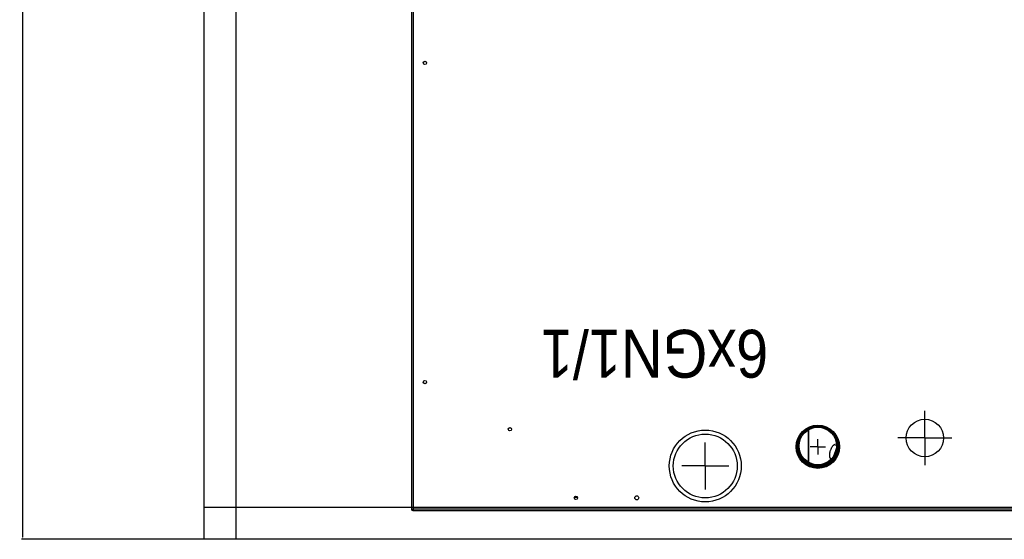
# Model space of a CAD drawing. Header units: millimetres. Extents: x -56641 to 6003, y -24465 to 16563.
# Tile 14 of 79: x -33454 to -32221, y -7068 to -6416. Entities that reach past the tile are written whole.
import ezdxf

# ---------------------------------------------------------------- set-up
doc = ezdxf.new("R2010")
doc.units = ezdxf.units.MM
doc.linetypes.add('HIDDEN', pattern=[375, 250, -125])
doc.linetypes.add('Przerywana długa', pattern=[390, 250, -140])
for name, color, linetype in [('JEVENHUUVA', 7, 'Continuous'), ('JEVENKATKOVIIVAT', 5, 'HIDDEN'), ('JEVENMITAT', 2, 'Continuous')]:
    doc.layers.add(name, color=color, linetype=linetype)
doc.layers.add('Wyposażenie_urządzenia grzewcze', color=1, linetype='Continuous', true_color=0xff0000)
doc.dimstyles.new('ISO-25', dxfattribs={"dimtxt": 2.5, "dimasz": 2.5, "dimexe": 1.25, "dimexo": 0.625, "dimtad": 1, "dimtxsty": 'Standard', "dimcen": 2.5, "dimadec": 0, "dimazin": 0, "dimtfac": 1, "dimtmove": 0, "dimatfit": 3, "dimfxl": 1, "dimarcsym": 0})

# ---------------------------------------------------------------- blocks, each defined once
blk = doc.blocks.new('O611in')
at = {"layer": 'Wyposażenie_urządzenia grzewcze'}
for p, q in [((1900.53, 1104.98), (1993.58, 1104.98)), ((1993.58, 1104.98), (1993.58, 1104.88)), ((1993.68, 1104.88), (1993.58, 1104.88)), ((1993.68, 1104.88), (1993.68, 1032.83)), ((1900.63, 1104.78), (1993.48, 1104.78)), ((1993.48, 1104.78), (1993.48, 1032.93)), ((1973.33, 1103.25), (1972.97, 1103.25)), ((1956.95, 1099.36), (1956.95, 1102.31)), ((1929.45, 1095.85), (1929.45, 1099.25)), ((1943.97, 1098.91), (1943.97, 1094.79)), ((1944.04, 1098.87), (1944.04, 1094.83)), ((1956.95, 1099.36), (1954, 1099.36)), ((1956.95, 1099.36), (1956.95, 1096.41)), ((1956.95, 1099.36), (1959.9, 1099.36)), ((1940.69, 1098.23), (1940.4, 1097.43)), ((1940.56, 1097.21), (1940.86, 1098.05)), ((1940.57, 1097.4), (1940.75, 1097.9)), ((1940.68, 1098.09), (1940.65, 1098.11)), ((1940.67, 1098.18), (1940.72, 1098.16)), ((1940.85, 1098.08), (1940.86, 1098.05)), ((1940.97, 1098.49), (1940.91, 1098.52)), ((1941.28, 1098.38), (1941.13, 1098.44)), ((1942.85, 1096.95), (1942.85, 1097.9)), ((1940.34, 1096.95), (1940.24, 1096.95)), ((1940.36, 1097.23), (1940.37, 1097.22)), ((1940.67, 1096.69), (1940.51, 1096.75)), ((1940.53, 1097.2), (1940.56, 1097.21)), ((1942.85, 1096.95), (1941.9, 1096.95)), ((1942.85, 1096.95), (1942.65, 1096.95)), ((1942.85, 1096.95), (1942.85, 1097.15)), ((1942.85, 1096.95), (1942.85, 1096.75)), ((1942.85, 1096.95), (1942.85, 1096)), ((1942.85, 1096.95), (1943.05, 1096.95)), ((1942.85, 1096.95), (1943.8, 1096.95)), ((1945.36, 1096.95), (1945.46, 1096.95)), ((1929.45, 1095.85), (1926.05, 1095.85)), ((1929.45, 1095.85), (1929.45, 1092.45)), ((1929.45, 1095.85), (1932.85, 1095.85))]:
    blk.add_line(p, q, dxfattribs=at)
for centre, radius in [((1956.95, 1099.36), 4.5), ((1956.95, 1099.36), 4), ((1956.95, 1099.36), 4), ((1965.53, 1103.35), 0.25), ((1973.15, 1103.35), 0.21), ((1942.85, 1096.95), 2.71), ((1942.85, 1096.85), 2.5), ((1942.85, 1096.85), 2.47), ((1942.85, 1096.85), 2.35), ((1929.45, 1095.85), 2.35), ((1981.41, 1094.75), 0.21), ((1992.05, 1088.85), 0.21), ((1992.05, 1048.85), 0.21)]:
    blk.add_circle(centre, radius, dxfattribs=at)
for centre, radius, start, end in [((1942.85, 1096.95), 2.61, 280.8977, 263.0945), ((1942.85, 1096.95), 2.51, 0, 187.4536), ((1942.85, 1096.85), 2.51, 12.6792, 138.9475), ((1942.85, 1096.95), 2.61, 266.3591, 277.2852)]:
    blk.add_arc(centre, radius, start, end, dxfattribs=at)
for points, start_tangent, end_tangent in [([(1993.48, 1104.78), (1993.53, 1104.81), (1993.56, 1104.84), (1993.58, 1104.88)], (0.843564, 0.537029), (0, 1)), ([(1993.48, 1104.78), (1993.51, 1104.83), (1993.54, 1104.86), (1993.58, 1104.88)], (0.537029, 0.843564), (1, 0)), ([(1993.48, 1104.78), (1993.51, 1104.88)], (0.303314, 0.952891), (0.331016, 0.943625)), ([(1993.51, 1104.88), (1993.54, 1104.95)], (0.331016, 0.943625), (0.54091, 0.84108)), ([(1993.54, 1104.95), (1993.58, 1104.98)], (0.54091, 0.84108), (1, 0)), ([(1993.65, 1104.84), (1993.68, 1104.88)], (0.84108, 0.54091), (0, 1)), ([(1993.48, 1104.78), (1993.58, 1104.81)], (0.952891, 0.303314), (0.943625, 0.331016)), ([(1993.58, 1104.81), (1993.65, 1104.84)], (0.943625, 0.331016), (0.84108, 0.54091)), ([(1940.57, 1098), (1940.57, 1097.95), (1940.57, 1097.94)], (-0.136508, -0.990639), (-0.174081, -0.984731)), ([(1941.29, 1097.42), (1941.33, 1097.54), (1941.36, 1097.66), (1941.39, 1097.78), (1941.41, 1097.9), (1941.41, 1098), (1941.41, 1098.1), (1941.4, 1098.18), (1941.38, 1098.26), (1941.36, 1098.31), (1941.32, 1098.36), (1941.28, 1098.38)], (0.34202, 0.939693), (-0.939693, 0.34202)), ([(1940.67, 1096.69), (1940.71, 1096.68), (1940.77, 1096.69), (1940.82, 1096.72), (1940.89, 1096.76), (1940.95, 1096.82), (1941.01, 1096.89), (1941.07, 1096.98), (1941.13, 1097.08), (1941.19, 1097.19), (1941.24, 1097.3), (1941.29, 1097.42)], (0.939693, -0.34202), (0.34202, 0.939693))]:
    blk.add_spline(points, degree=3, dxfattribs=dict(at, start_tangent=start_tangent, end_tangent=end_tangent))
at = {"layer": 'Wyposażenie_urządzenia grzewcze', "width": 0.9}
blk.add_text('6xGN1/1', height=6, dxfattribs=at).set_placement((1949.05, 1082.29))
blk = doc.blocks.new('*D364')
at = {"layer": 'Defpoints', "color": 0, "transparency": 16777216}
for p in [(-33222.4, -5667.6), (-33450.1, -7067.6), (-33222.4, -7067.6)]:
    blk.add_point(p, dxfattribs=at)
at = {"layer": 'JEVENMITAT', "color": 0, "lineweight": -2, "transparency": 16777216}
for p, q in [((-33223, -5667.6), (-33451.4, -5667.6)), ((-33450.1, -5670.1), (-33450.1, -7065.1)), ((-33223, -7067.6), (-33451.4, -7067.6))]:
    blk.add_line(p, q, dxfattribs=at)
at = {"layer": 'JEVENMITAT', "color": 0, "transparency": 16777216}
for points in [[(-33450.5, -5670.1), (-33449.7, -5670.1), (-33450.1, -5667.6)], [(-33450.5, -7065.1), (-33449.7, -7065.1), (-33450.1, -7067.6)]]:
    blk.add_solid(points, dxfattribs=at)
at = {"layer": 'JEVENMITAT', "color": 0, "transparency": 16777216, "insert": (-33452, -6367.6), "char_height": 2.5, "attachment_point": 5, "rotation": 90}
blk.add_mtext('1400', dxfattribs=at)

msp = doc.modelspace()

# ---------------------------------------------------------------- linework, layer by layer
at = {"layer": 'JEVENHUUVA'}
msp.add_lwpolyline([(-33222.4, -5667.6), (-30522.4, -5667.6), (-30522.4, -7067.6), (-33222.4, -7067.6), (-33222.4, -5667.6)], dxfattribs=at)
at = {"layer": 'JEVENKATKOVIIVAT', "ltscale": 50}
for p, q in [((-33182.4, -7067.6), (-33182.4, -5667.6)), ((-30522.4, -7027.6), (-33222.4, -7027.6))]:
    msp.add_line(p, q, dxfattribs=at)

# ---------------------------------------------------------------- block references
at = {"layer": 'Wyposażenie_urządzenia grzewcze', "linetype": 'Przerywana długa', "xscale": 10, "yscale": 10, "zscale": 10, "rotation": 180}
msp.add_blockref('O611in', (-13025.54, 4017.89), dxfattribs=at)

# ---------------------------------------------------------------- dimensions: what is measured, and where the dimension line sits
at = {"layer": 'JEVENMITAT'}
dim = msp.add_linear_dim(base=(-33450.108, -7067.6), p1=(-33222.4, -5667.6), p2=(-33222.4, -7067.6), angle=90, dimstyle='ISO-25', dxfattribs=at)
dim.commit()
dim.dimension.update_dxf_attribs({"geometry": '*D364', "text_midpoint": (-33451.983, -6367.6)})

doc.saveas('drawing.dxf')
